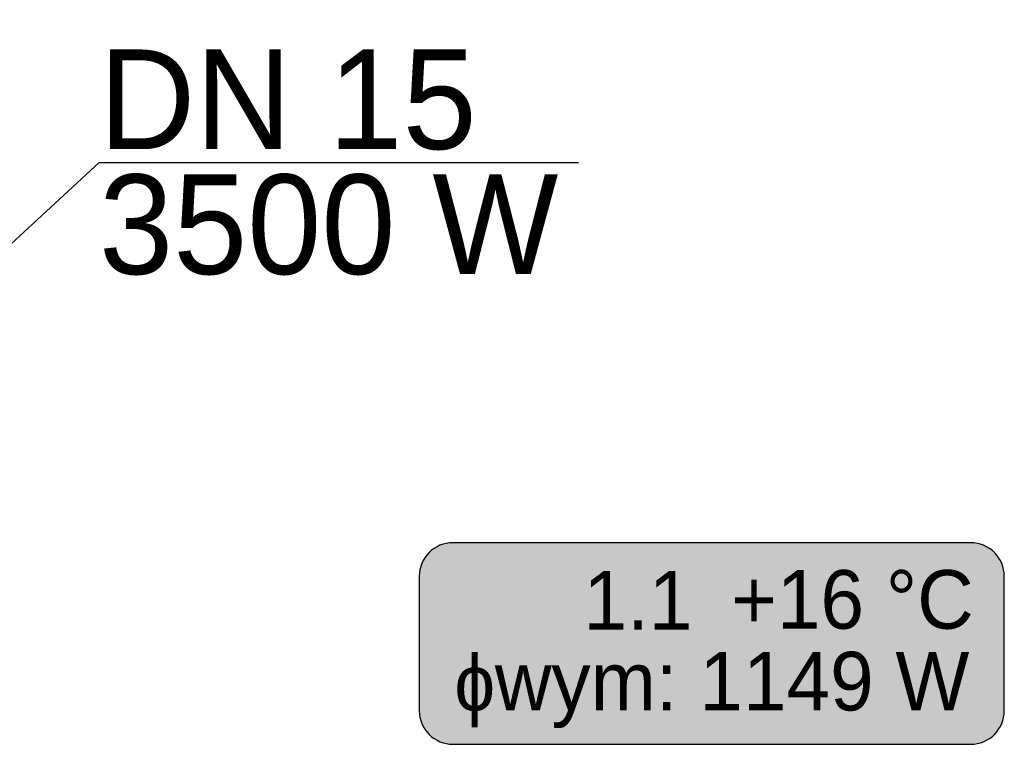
# Model space of a CAD drawing. Header units: millimetres. Extents: x -4202 to 34589, y -2795 to 14011.
# Tile 110 of 117: x -3555 to -3377, y 3284 to 3414. Entities that reach past the tile are written whole.
import ezdxf
from ezdxf.lldxf.tags import DXFTag

# ---------------------------------------------------------------- set-up
doc = ezdxf.new("R2010")
doc.units = ezdxf.units.MM
doc.layers.add('IS_Opisy_działek_Therm', color=7, linetype='SOLID')
doc.layers.add('IS_Text_Konstrukcji', color=7, linetype='Continuous')
doc.layers.add('TK-IS-opis', color=7, linetype='Continuous', lineweight=9)
doc.styles.add('!S', font='txt')
tags = doc.linetypes.add('SOLID', pattern=[10, 10, 0]).pattern_tags.tags
tags[6:7] = [DXFTag(74, 4), DXFTag(75, 0), DXFTag(340, '0'), DXFTag(46, 0.0), DXFTag(50, 0.0), DXFTag(44, 0.0), DXFTag(45, 0.0)]
tags[4:5] = [DXFTag(74, 4), DXFTag(75, 0), DXFTag(340, '0'), DXFTag(46, 0.0), DXFTag(50, 0.0), DXFTag(44, 0.0), DXFTag(45, 0.0)]

msp = doc.modelspace()

# ---------------------------------------------------------------- hatches: boundary and pattern name
at = {"layer": 'IS_Text_Konstrukcji', "linetype": 'SOLID'}
h = msp.add_hatch(color=9, dxfattribs=at)
edge = h.paths.add_edge_path()
edge.add_arc((-3382.886, 3289.604), 6.067, 270, 0)
edge.add_line((-3376.819, 3289.604), (-3376.819, 3313.87))
edge.add_arc((-3382.886, 3313.87), 6.067, 0, 90)
edge.add_line((-3382.886, 3319.937), (-3476.453, 3319.937))
edge.add_arc((-3476.453, 3313.87), 6.067, 90, 180)
edge.add_line((-3482.519, 3313.87), (-3482.519, 3289.604))
edge.add_arc((-3476.453, 3289.604), 6.067, 180, 270)
edge.add_line((-3476.453, 3283.537), (-3382.886, 3283.537))

# ---------------------------------------------------------------- linework, layer by layer
at = {"layer": 'IS_Opisy_działek_Therm'}
for q in [(-3580.91, 3351.096), (-3453.722, 3388.596)]:
    msp.add_line((-3540.366, 3388.596), q, dxfattribs=at)
at = {"layer": 'IS_Text_Konstrukcji', "color": 18, "linetype": 'SOLID', "true_color": 0x000000}
msp.add_lwpolyline([(-3476.453, 3283.537), (-3382.886, 3283.537, 0.414214), (-3376.819, 3289.604), (-3376.819, 3313.87, 0.414214), (-3382.886, 3319.937), (-3476.453, 3319.937, 0.414214), (-3482.519, 3313.87), (-3482.519, 3289.604, 0.414214), (-3476.453, 3283.537)], format="xyb", dxfattribs=at)

# ---------------------------------------------------------------- texts
at = {"layer": 'IS_Opisy_działek_Therm', "char_height": 18, "style": '!S'}
for s, insert, attachment_point in [('DN 15', (-3540.366, 3390.756), 7), ('3500 W', (-3540.366, 3386.436), 1)]:
    msp.add_mtext(s, dxfattribs=dict(at, insert=insert, attachment_point=attachment_point))
at = {"layer": 'TK-IS-opis', "color": 18, "linetype": 'SOLID', "true_color": 0x000000, "char_height": 10.584, "style": '!S'}
for s, insert, attachment_point in [('1.1}', (-3433.169, 3304.257), 9), ('+16 °C}', (-3426.169, 3304.257), 7)]:
    msp.add_mtext(s, dxfattribs=dict(at, insert=insert, attachment_point=attachment_point))
at = {"layer": 'TK-IS-opis', "color": 18, "linetype": 'SOLID', "true_color": 0x000000, "insert": (-3429.669, 3300.225), "char_height": 10.584, "width": 232.13549, "attachment_point": 2, "style": '!S'}
msp.add_mtext('{\\H0.944822x;ɸ}wym: 1149 W', dxfattribs=at)

doc.saveas('drawing.dxf')
